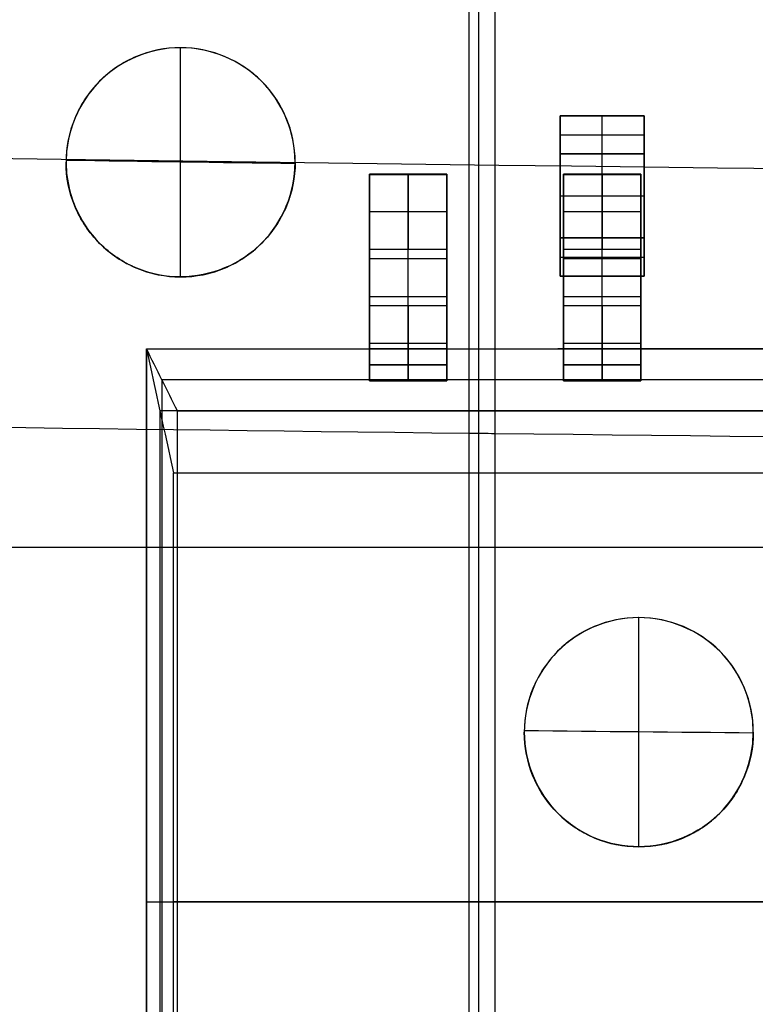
# Model space of a CAD drawing. Header units: millimetres. Extents: x -68 to 68, y -70 to 54.
# Tile 25 of 83: x -37.05 to -32.24, y -29.66 to -23.22. Entities that reach past the tile are written whole.
import ezdxf

# ---------------------------------------------------------------- set-up
doc = ezdxf.new("R2010")
doc.units = ezdxf.units.MM
doc.layers.add('Layer 01', color=7, linetype='Continuous', true_color=0x000000)

# ---------------------------------------------------------------- blocks, each defined once
blk = doc.blocks.new('Extruded-14.step')
at = {"layer": 'Layer 01', "color": 9, "true_color": 0xc0c0c0}
for p, q in [((-0.275, 0.125, 0.275), (0.275, 0.125, 0.275)), ((-0.275, -0.125, 0.275), (-0.275, 0.125, 0.275)), ((0, 0.125, 0.55), (0, 0.125)), ((0, -0.125), (0, 0.125)), ((0, -0.125, 0.55), (0, 0.125, 0.55)), ((0.275, -0.125, 0.275), (0.275, 0.125, 0.275)), ((-0.275, 0), (-0.275, 0, 0.55)), ((-0.275, 0), (0.275, 0)), ((-0.275, 0, 0.55), (0.275, 0, 0.55)), ((0.275, 0), (0.275, 0, 0.55)), ((-0.275, -0.125, 0.275), (0.275, -0.125, 0.275)), ((0, -0.125, 0.55), (0, -0.125))]:
    blk.add_line(p, q, dxfattribs=at)
for points in [[(-0.275, 0.125), (-0.275, 0.125, 0.275), (-0.275, 0.125, 0.55)], [(-0.275, 0.125, 0.55), (0, 0.125, 0.55), (0.275, 0.125, 0.55)], [(0.275, 0.125), (0, 0.125), (-0.275, 0.125)], [(-0.275, -0.125, 0.55), (-0.275, 0, 0.55), (-0.275, 0.125, 0.55)], [(-0.275, 0.125), (-0.275, 0), (-0.275, -0.125)], [(0.275, 0.125, 0.55), (0.275, 0.125, 0.275), (0.275, 0.125)], [(0.275, 0.125, 0.55), (0.275, 0, 0.55), (0.275, -0.125, 0.55)], [(0.275, -0.125), (0.275, 0), (0.275, 0.125)], [(0.275, -0.125, 0.55), (0, -0.125, 0.55), (-0.275, -0.125, 0.55)], [(-0.275, -0.125, 0.55), (-0.275, -0.125, 0.275), (-0.275, -0.125)], [(-0.275, -0.125), (0, -0.125), (0.275, -0.125)], [(0.275, -0.125, 0.55), (0.275, -0.125, 0.275), (0.275, -0.125)]]:
    blk.add_open_spline(points, degree=2, dxfattribs=at)
blk = doc.blocks.new('8035386624.step')
at = {"layer": 'Layer 01'}
blk.add_blockref('Extruded-14.step', (0, 0), dxfattribs=at)
blk = doc.blocks.new('Extruded-11.step')
at = {"layer": 'Layer 01', "color": 9, "true_color": 0xcfc9b5}
for p, q in [((-0.275, -0.275, 0.275), (-0.275, 0.275, 0.275)), ((-0.275, 0.275, 0.275), (0.275, 0.275, 0.275)), ((0, 0.275, 0.55), (0, 0.275)), ((0, -0.275), (0, 0.275)), ((0, -0.275, 0.55), (0, 0.275, 0.55)), ((0.275, -0.275, 0.275), (0.275, 0.275, 0.275)), ((-0.275, 0), (-0.275, 0, 0.55)), ((-0.275, 0), (0.275, 0)), ((-0.275, 0, 0.55), (0.275, 0, 0.55)), ((0.275, 0), (0.275, 0, 0.55)), ((-0.275, -0.275, 0.275), (0.275, -0.275, 0.275)), ((0, -0.275, 0.55), (0, -0.275))]:
    blk.add_line(p, q, dxfattribs=at)
for points in [[(-0.275, -0.275, 0.55), (-0.275, 0, 0.55), (-0.275, 0.275, 0.55)], [(-0.275, 0.275, 0.55), (-0.275, 0.275, 0.275), (-0.275, 0.275)], [(-0.275, 0.275), (-0.275, 0), (-0.275, -0.275)], [(-0.275, 0.275, 0.55), (0, 0.275, 0.55), (0.275, 0.275, 0.55)], [(0.275, 0.275), (0, 0.275), (-0.275, 0.275)], [(0.275, 0.275, 0.55), (0.275, 0.275, 0.275), (0.275, 0.275)], [(0.275, 0.275, 0.55), (0.275, 0, 0.55), (0.275, -0.275, 0.55)], [(0.275, -0.275), (0.275, 0), (0.275, 0.275)], [(-0.275, -0.275), (-0.275, -0.275, 0.275), (-0.275, -0.275, 0.55)], [(0.275, -0.275, 0.55), (0, -0.275, 0.55), (-0.275, -0.275, 0.55)], [(-0.275, -0.275), (0, -0.275), (0.275, -0.275)], [(0.275, -0.275, 0.55), (0.275, -0.275, 0.275), (0.275, -0.275)]]:
    blk.add_open_spline(points, degree=2, dxfattribs=at)
blk = doc.blocks.new('6272061424.step')
at = {"layer": 'Layer 01'}
blk.add_blockref('Extruded-11.step', (0, 0), dxfattribs=at)
blk = doc.blocks.new('C192.step')
at = {"layer": 'Layer 01'}
for name, p in [('8035386624.step', (26.76, -43.97, -2.1514)), ('6272061424.step', (26.76, -44.37, -2.1514)), ('8035386624.step', (26.76, -44.77, -2.1514))]:
    blk.add_blockref(name, p, dxfattribs=at)
blk = doc.blocks.new('S558-5999-U7-F.step')
at = {"layer": 'Layer 01', "color": 9, "true_color": 0xb8b8b8}
for p, q in [((-3.62, -6.159, 3.203), (-3.62, 6.159, 3.203)), ((-3.2138, 6.0704, 4.7597), (-3.2138, -6.0705, 4.7597)), ((-3.4168, 6.0576, 1.428), (-3.4168, -6.0574, 1.428)), ((0, 5.9808, 5.715), (0, -5.9808, 5.715)), ((0, -5.956, 0.254), (0, 5.956, 0.254)), ((-4.762, -3.429, 0.127), (-4.762, -2.921, 0.127)), ((-4.7615, -2.921, 0.254), (-4.7615, -3.429, 0.254)), ((-4.76, -2.921), (-4.76, -3.429)), ((-4.76, -3.429, 0.254), (-4.76, -2.921, 0.254)), ((-4.2224, -2.921, 1.5335), (-3.9594, -2.921, 1.5335)), ((-4.2076, -2.921, 1.5886), (-4.2076, -3.429, 1.5886)), ((-4.086, -2.921, 2.0424), (-4.086, -2.921, 1.0611)), ((-3.9617, -3.429, 1.523), (-3.9617, -2.921, 1.523)), ((-3.62, -3.429, 2.985), (-3.62, -2.921, 2.985)), ((-3.6199, -2.921, 3.0895), (-3.5596, -2.921, 3.0895)), ((-3.515, -2.921, 2.858), (-3.515, -3.429, 2.858)), ((-3.515, -2.921, 3.112), (-3.515, -2.921, 3.101)), ((-3.5147, -3.429, 3.112), (-3.5147, -2.921, 3.112)), ((-4.7613, -3.429), (-4.7613, -2.9674)), ((-4.7602, -3.175, 0.254), (-4.7628, -3.175, 0.254)), ((-4.762, -3.175), (-4.762, -3.175, 0.254)), ((-4.7619, -3.175), (-4.7601, -3.175)), ((-3.9002, -3.175, 2.7351), (-4.515, -3.175, 0.442)), ((-3.6545, -3.175, 2.6689), (-4.269, -3.175, 0.377)), ((-3.62, -3.175, 2.858), (-3.62, -3.175, 3.112)), ((-3.41, -3.175, 2.858), (-3.6199, -3.175, 2.858)), ((-3.6191, -3.175, 3.112), (-3.41, -3.175, 3.112)), ((-4.2223, -3.429, 1.5333), (-3.9591, -3.429, 1.5333)), ((-4.0865, -3.429, 2.04), (-4.0865, -3.429, 1.0578)), ((-3.6199, -3.429, 3.0893), (-3.5601, -3.429, 3.0893)), ((-3.515, -3.429, 3.112), (-3.515, -3.429, 3.101)), ((-4.762, -4.699, 0.127), (-4.762, -4.191, 0.127)), ((-4.7615, -4.191, 0.254), (-4.7615, -4.699, 0.254)), ((-4.7613, -4.699), (-4.7613, -4.2374)), ((-4.76, -4.699, 0.254), (-4.76, -4.191, 0.254)), ((-4.76, -4.191), (-4.76, -4.699)), ((-4.2224, -4.191, 1.5335), (-3.9594, -4.191, 1.5335)), ((-4.2076, -4.191, 1.5886), (-4.2076, -4.699, 1.5886)), ((-4.086, -4.191, 2.0424), (-4.086, -4.191, 1.0611)), ((-3.9617, -4.699, 1.523), (-3.9617, -4.191, 1.523)), ((-3.62, -4.699, 2.985), (-3.62, -4.191, 2.985)), ((-3.6199, -4.191, 3.0895), (-3.5596, -4.191, 3.0895)), ((-3.515, -4.191, 2.858), (-3.515, -4.699, 2.858)), ((-3.515, -4.699, 3.112), (-3.515, -4.191, 3.112)), ((-3.515, -4.191, 3.112), (-3.515, -4.191, 3.101)), ((-4.7602, -4.445, 0.254), (-4.7628, -4.445, 0.254)), ((-4.762, -4.445), (-4.762, -4.445, 0.254)), ((-4.7619, -4.445), (-4.7601, -4.445)), ((-3.9002, -4.445, 2.7351), (-4.515, -4.445, 0.442)), ((-3.6545, -4.445, 2.6689), (-4.269, -4.445, 0.377)), ((-3.62, -4.445, 2.858), (-3.62, -4.445, 3.112)), ((-3.41, -4.445, 2.858), (-3.6199, -4.445, 2.858)), ((-3.6199, -4.445, 3.112), (-3.41, -4.445, 3.112)), ((-4.2223, -4.699, 1.5333), (-3.9591, -4.699, 1.5333)), ((-4.0865, -4.699, 2.04), (-4.0865, -4.699, 1.0578)), ((-3.6199, -4.699, 3.0893), (-3.5601, -4.699, 3.0893)), ((-3.515, -4.699, 3.112), (-3.515, -4.699, 3.101)), ((-0.0001, -6.159, 3.804), (-0.0001, -5.9806, 5.7149)), ((0.0001, -6.1587, 2.602), (0.0001, -5.956, 0.254)), ((-3.4167, -6.0574, 1.428), (3.4168, -6.0574, 1.428)), ((3.2138, -6.0698, 4.7595), (-3.2138, -6.0698, 4.7595)), ((-3.62, -6.159, 3.203), (3.62, -6.159, 3.203)), ((0.0001, -6.159, 3.804), (0.0001, -6.159, 2.602))]:
    blk.add_line(p, q, dxfattribs=at)
at = {"layer": 'Layer 01', "color": 9, "true_color": 0xb8b8b8, "extrusion": (0, -1, 0)}
for centre, radius, start, end in [((-4.76, 0.508, 3.175), 0.508, 269.96812, 345.06134), ((-3.41, 2.604, 3.175), 0.254, 90, 165.14153), ((-4.76, 0.508, 4.445), 0.508, 269.96812, 345.06134), ((-3.41, 2.604, 4.445), 0.254, 90, 165.14153)]:
    blk.add_arc(centre, radius, start, end, dxfattribs=at)
at = {"layer": 'Layer 01', "color": 9, "true_color": 0xb8b8b8, "extrusion": (0, 1, 0)}
for centre, radius, start, end in [((4.76, 0.508, -3.175), 0.254, 195.07687, 270.06372), ((3.41, 2.604, -3.175), 0.508, 14.96781, 90), ((4.76, 0.508, -4.445), 0.254, 195.07687, 270.06372), ((3.41, 2.604, -4.445), 0.508, 14.96781, 90)]:
    blk.add_arc(centre, radius, start, end, dxfattribs=at)
at = {"layer": 'Layer 01', "color": 9, "true_color": 0xb8b8b8}
for points in [[(-3.6201, -6.1589, 2.602), (-3.6206, -2.053, 2.6019), (-3.6206, 2.053, 2.6019), (-3.6203, 6.159, 2.602)], [(-3.62, -6.1591, 3.804), (-3.62, -2.053, 3.804), (-3.62, 2.053, 3.804), (-3.6199, 6.159, 3.804)], [(-3.213, -5.9559, 0.254), (-3.213, -1.9853, 0.254), (-3.213, 1.9853, 0.254), (-3.2133, 5.956, 0.254)], [(-2.8073, -5.9814, 5.7151), (-2.8077, -1.994, 5.7153), (-2.8077, 1.994, 5.7153), (-2.8072, 5.9814, 5.715)], [(-4.763, -3.429, 0.254), (-4.763, -3.2597, 0.254), (-4.763, -3.0903, 0.254), (-4.7615, -2.921, 0.254)], [(-4.761, -2.921), (-4.762, -3.0903), (-4.762, -3.2597), (-4.7625, -3.429)], [(-4.761, -2.921), (-4.762, -2.921, 0.0847), (-4.762, -2.921, 0.1693), (-4.761, -2.921, 0.254)], [(-4.761, -2.921, 0.254), (-4.762, -3.0903, 0.254), (-4.762, -3.2597, 0.254), (-4.7613, -3.429, 0.254)], [(-4.7615, -2.921, 0.254), (-4.76, -3.0903, 0.254), (-4.76, -3.2597, 0.254), (-4.76, -3.429, 0.254)], [(-4.7613, -3.429), (-4.76, -3.2597), (-4.76, -3.0903), (-4.761, -2.921)], [(-4.7613, -3.429, 0.254), (-4.76, -3.2597, 0.254), (-4.76, -3.0903, 0.254), (-4.761, -2.921, 0.254)], [(-4.76, -3.429), (-4.76, -3.2597), (-4.76, -3.0903), (-4.761, -2.921)], [(-4.5149, -2.921, 0.442), (-4.515, -3.0903, 0.442), (-4.515, -3.2597, 0.442), (-4.5149, -3.429, 0.442)], [(-4.5149, -2.921, 0.442), (-4.3101, -2.921, 1.2064), (-4.1051, -2.921, 1.9707), (-3.9005, -2.921, 2.7351)], [(-3.655, -2.921, 2.669), (-3.8598, -2.921, 1.905), (-4.0647, -2.921, 1.1411), (-4.2692, -2.921, 0.3771)], [(-4.2692, -2.921, 0.3771), (-4.2692, -3.0903, 0.377), (-4.2692, -3.2597, 0.377), (-4.2691, -3.429, 0.377)], [(-3.9005, -2.921, 2.7351), (-3.9008, -3.0903, 2.7352), (-3.9008, -3.2597, 2.7352), (-3.9004, -3.429, 2.7351)], [(-3.9005, -2.921, 2.7351), (-3.8615, -2.921, 2.8821), (-3.7583, -2.921, 3.0041), (-3.6195, -2.921, 3.067)], [(-3.655, -2.921, 2.669), (-3.6545, -3.0903, 2.6689), (-3.6545, -3.2597, 2.6689), (-3.655, -3.429, 2.669)], [(-3.62, -3.429, 2.858), (-3.62, -3.2597, 2.858), (-3.62, -3.0903, 2.858), (-3.6195, -2.921, 2.858)], [(-3.6195, -2.921, 3.112), (-3.62, -2.921, 3.097), (-3.62, -2.921, 3.082), (-3.6195, -2.921, 3.067)], [(-3.6195, -2.921, 2.858), (-3.5493, -2.921, 2.858), (-3.4797, -2.921, 2.858), (-3.41, -2.921, 2.858)], [(-3.41, -2.921, 3.112), (-3.4797, -2.921, 3.112), (-3.5493, -2.921, 3.112), (-3.6195, -2.921, 3.112)], [(-3.6195, -3.429, 3.112), (-3.619, -3.2597, 3.112), (-3.619, -3.0903, 3.112), (-3.6195, -2.921, 3.112)], [(-3.6195, -2.921, 3.067), (-3.619, -2.921, 2.9973), (-3.619, -2.921, 2.9277), (-3.6195, -2.921, 2.858)], [(-3.41, -2.921, 3.112), (-3.4818, -2.921, 3.112), (-3.5536, -2.921, 3.0966), (-3.6195, -2.921, 3.067)], [(-3.41, -2.921, 2.858), (-3.41, -3.0903, 2.858), (-3.41, -3.2597, 2.858), (-3.41, -3.429, 2.858)], [(-3.41, -3.429, 3.112), (-3.41, -3.2597, 3.112), (-3.41, -3.0903, 3.112), (-3.41, -2.921, 3.112)], [(-4.76, -3.429, 0.254), (-4.762, -3.429, 0.254), (-4.761, -3.429, 0.254), (-4.763, -3.429, 0.254)], [(-4.7613, -3.429, 0.254), (-4.763, -3.429, 0.1693), (-4.763, -3.429, 0.0847), (-4.7613, -3.429)], [(-4.7625, -3.429), (-4.761, -3.429), (-4.762, -3.429), (-4.76, -3.429)], [(-3.9004, -3.429, 2.7351), (-4.1049, -3.429, 1.9706), (-4.3099, -3.429, 1.2063), (-4.5149, -3.429, 0.442)], [(-4.2691, -3.429, 0.377), (-4.0642, -3.429, 1.141), (-3.8593, -3.429, 1.9049), (-3.655, -3.429, 2.669)], [(-3.62, -3.429, 3.0666), (-3.7581, -3.429, 3.0039), (-3.8614, -3.429, 2.8825), (-3.9004, -3.429, 2.7351)], [(-3.41, -3.429, 2.858), (-3.48, -3.429, 2.858), (-3.55, -3.429, 2.858), (-3.62, -3.429, 2.858)], [(-3.62, -3.429, 2.858), (-3.62, -3.429, 2.9275), (-3.62, -3.429, 2.997), (-3.62, -3.429, 3.0666)], [(-3.62, -3.429, 3.0666), (-3.5543, -3.429, 3.0964), (-3.4822, -3.429, 3.112), (-3.41, -3.429, 3.112)], [(-3.62, -3.429, 3.0666), (-3.62, -3.429, 3.0817), (-3.62, -3.429, 3.0969), (-3.6195, -3.429, 3.112)], [(-3.6195, -3.429, 3.112), (-3.55, -3.429, 3.112), (-3.48, -3.429, 3.112), (-3.41, -3.429, 3.112)], [(-4.763, -4.699, 0.254), (-4.763, -4.5297, 0.254), (-4.763, -4.3603, 0.254), (-4.7615, -4.191, 0.254)], [(-4.761, -4.191), (-4.762, -4.3603), (-4.762, -4.5297), (-4.7625, -4.699)], [(-4.761, -4.191), (-4.762, -4.191, 0.0847), (-4.762, -4.191, 0.1693), (-4.761, -4.191, 0.254)], [(-4.761, -4.191, 0.254), (-4.762, -4.3603, 0.254), (-4.762, -4.5297, 0.254), (-4.7613, -4.699, 0.254)], [(-4.7615, -4.191, 0.254), (-4.76, -4.3603, 0.254), (-4.76, -4.5297, 0.254), (-4.76, -4.699, 0.254)], [(-4.7613, -4.699, 0.254), (-4.76, -4.5297, 0.254), (-4.76, -4.3603, 0.254), (-4.761, -4.191, 0.254)], [(-4.7613, -4.699), (-4.76, -4.5297), (-4.76, -4.3603), (-4.761, -4.191)], [(-4.76, -4.699), (-4.76, -4.5297), (-4.76, -4.3603), (-4.761, -4.191)], [(-4.5149, -4.191, 0.442), (-4.515, -4.3603, 0.442), (-4.515, -4.5297, 0.442), (-4.5149, -4.699, 0.442)], [(-4.5149, -4.191, 0.442), (-4.3101, -4.191, 1.2064), (-4.1051, -4.191, 1.9707), (-3.9005, -4.191, 2.7351)], [(-3.655, -4.191, 2.669), (-3.8598, -4.191, 1.905), (-4.0647, -4.191, 1.1411), (-4.2692, -4.191, 0.3771)], [(-4.2692, -4.191, 0.3771), (-4.2692, -4.3603, 0.377), (-4.2692, -4.5297, 0.377), (-4.2691, -4.699, 0.377)], [(-3.9005, -4.191, 2.7351), (-3.9008, -4.3603, 2.7352), (-3.9008, -4.5297, 2.7352), (-3.9004, -4.699, 2.7351)], [(-3.9005, -4.191, 2.7351), (-3.8615, -4.191, 2.8821), (-3.7583, -4.191, 3.0041), (-3.6195, -4.191, 3.067)], [(-3.655, -4.191, 2.669), (-3.6545, -4.3603, 2.6689), (-3.6545, -4.5297, 2.6689), (-3.655, -4.699, 2.669)], [(-3.62, -4.699, 2.858), (-3.62, -4.5297, 2.858), (-3.62, -4.3603, 2.858), (-3.6195, -4.191, 2.858)], [(-3.6195, -4.191, 3.112), (-3.62, -4.3603, 3.112), (-3.62, -4.5297, 3.112), (-3.6195, -4.699, 3.112)], [(-3.6195, -4.191, 3.067), (-3.62, -4.191, 3.082), (-3.62, -4.191, 3.097), (-3.6195, -4.191, 3.112)], [(-3.6195, -4.191, 3.067), (-3.619, -4.191, 2.9973), (-3.619, -4.191, 2.9277), (-3.6195, -4.191, 2.858)], [(-3.6195, -4.191, 2.858), (-3.5493, -4.191, 2.858), (-3.4797, -4.191, 2.858), (-3.41, -4.191, 2.858)], [(-3.41, -4.191, 3.112), (-3.4797, -4.191, 3.112), (-3.5493, -4.191, 3.112), (-3.6195, -4.191, 3.112)], [(-3.41, -4.191, 3.112), (-3.4818, -4.191, 3.112), (-3.5536, -4.191, 3.0966), (-3.6195, -4.191, 3.067)], [(-3.41, -4.699, 2.858), (-3.41, -4.5297, 2.858), (-3.41, -4.3603, 2.858), (-3.41, -4.191, 2.858)], [(-3.41, -4.699, 3.112), (-3.41, -4.5297, 3.112), (-3.41, -4.3603, 3.112), (-3.41, -4.191, 3.112)], [(-4.76, -4.699, 0.254), (-4.762, -4.699, 0.254), (-4.761, -4.699, 0.254), (-4.763, -4.699, 0.254)], [(-4.7613, -4.699, 0.254), (-4.763, -4.699, 0.1693), (-4.763, -4.699, 0.0847), (-4.7613, -4.699)], [(-4.7625, -4.699), (-4.761, -4.699), (-4.762, -4.699), (-4.76, -4.699)], [(-3.9004, -4.699, 2.7351), (-4.1049, -4.699, 1.9706), (-4.3099, -4.699, 1.2063), (-4.5149, -4.699, 0.442)], [(-4.2691, -4.699, 0.377), (-4.0642, -4.699, 1.141), (-3.8593, -4.699, 1.9049), (-3.655, -4.699, 2.669)], [(-3.62, -4.699, 3.0666), (-3.7581, -4.699, 3.0039), (-3.8614, -4.699, 2.8825), (-3.9004, -4.699, 2.7351)], [(-3.41, -4.699, 2.858), (-3.48, -4.699, 2.858), (-3.55, -4.699, 2.858), (-3.62, -4.699, 2.858)], [(-3.62, -4.699, 2.858), (-3.62, -4.699, 2.9275), (-3.62, -4.699, 2.997), (-3.62, -4.699, 3.0666)], [(-3.62, -4.699, 3.0666), (-3.5543, -4.699, 3.0964), (-3.4822, -4.699, 3.112), (-3.41, -4.699, 3.112)], [(-3.6195, -4.699, 3.112), (-3.62, -4.699, 3.0969), (-3.62, -4.699, 3.0817), (-3.62, -4.699, 3.0666)], [(-3.6195, -4.699, 3.112), (-3.55, -4.699, 3.112), (-3.48, -4.699, 3.112), (-3.41, -4.699, 3.112)], [(-3.213, -5.9559, 0.254), (-3.3489, -6.0235, 1.0366), (-3.4847, -6.0913, 1.8193), (-3.6201, -6.1589, 2.602)], [(-3.62, -6.1591, 3.804), (-3.3492, -6.1001, 4.4411), (-3.0785, -6.041, 5.0782), (-2.8073, -5.9814, 5.7151)], [(3.2133, -5.956, 0.254), (1.071, -5.956, 0.254), (-1.071, -5.956, 0.254), (-3.213, -5.9559, 0.254)], [(2.8072, -5.9814, 5.715), (0.9357, -5.9806, 5.7149), (-0.9357, -5.9806, 5.7149), (-2.8073, -5.9814, 5.7151)], [(3.6203, -6.159, 2.602), (1.2067, -6.1587, 2.602), (-1.2067, -6.1587, 2.602), (-3.6201, -6.1589, 2.602)], [(-3.6201, -6.1589, 2.602), (-3.62, -6.159, 3.0027), (-3.62, -6.159, 3.4033), (-3.62, -6.1591, 3.804)], [(3.6199, -6.159, 3.804), (1.2067, -6.159, 3.804), (-1.2067, -6.159, 3.804), (-3.62, -6.1591, 3.804)]]:
    blk.add_open_spline(points, degree=3, dxfattribs=at)
for points, knots in [([(-4.2692, -2.921, 0.3771), (-4.284, -2.921, 0.3216), (-4.3065, -2.921, 0.2712), (-4.3669, -2.921, 0.1805), (-4.4065, -2.921, 0.1391), (-4.5386, -2.921, 0.0373), (-4.6477, -2.921), (-4.761, -2.921)], [0, 0, 0, 0, 0.1685562, 0.1685562, 0.3371123, 0.3371123, 0.6742247, 0.6742247, 0.6742247, 0.6742247]), ([(-4.761, -2.921, 0.254), (-4.7028, -2.921, 0.254), (-4.651, -2.921, 0.2717), (-4.56, -2.921, 0.3411), (-4.5297, -2.921, 0.3863), (-4.5149, -2.921, 0.442)], [0, 0, 0, 0, 0.1697035, 0.1697035, 0.3394069, 0.3394069, 0.3394069, 0.3394069]), ([(-3.41, -2.921, 2.858), (-3.4674, -2.921, 2.858), (-3.5193, -2.921, 2.8402), (-3.6105, -2.921, 2.7704), (-3.6407, -2.921, 2.725), (-3.655, -2.921, 2.669)], [0, 0, 0, 0, 0.1697171, 0.1697171, 0.3394343, 0.3394343, 0.3394343, 0.3394343]), ([(-4.5149, -3.429, 0.442), (-4.5296, -3.429, 0.3867), (-4.5601, -3.429, 0.3413), (-4.6509, -3.429, 0.2715), (-4.7024, -3.429, 0.254), (-4.7613, -3.429, 0.254)], [0, 0, 0, 0, 0.1698344, 0.1698344, 0.3396688, 0.3396688, 0.3396688, 0.3396688]), ([(-4.7613, -3.429), (-4.7026, -3.429), (-4.6481, -3.429, 0.0088), (-4.5449, -3.429, 0.0438), (-4.4947, -3.429, 0.0713), (-4.3623, -3.429, 0.1728), (-4.2981, -3.429, 0.2685), (-4.2691, -3.429, 0.377)], [0, 0, 0, 0, 0.1686216, 0.1686216, 0.3372431, 0.3372431, 0.6744863, 0.6744863, 0.6744863, 0.6744863]), ([(-3.655, -3.429, 2.669), (-3.6408, -3.429, 2.7246), (-3.6103, -3.429, 2.7702), (-3.5194, -3.429, 2.8404), (-3.4678, -3.429, 2.858), (-3.41, -3.429, 2.858)], [0, 0, 0, 0, 0.1697172, 0.1697172, 0.3394345, 0.3394345, 0.3394345, 0.3394345]), ([(-4.2692, -4.191, 0.3771), (-4.284, -4.191, 0.3216), (-4.3065, -4.191, 0.2712), (-4.3669, -4.191, 0.1805), (-4.4065, -4.191, 0.1391), (-4.5386, -4.191, 0.0373), (-4.6477, -4.191), (-4.761, -4.191)], [0, 0, 0, 0, 0.1685562, 0.1685562, 0.3371123, 0.3371123, 0.6742247, 0.6742247, 0.6742247, 0.6742247]), ([(-4.761, -4.191, 0.254), (-4.7028, -4.191, 0.254), (-4.651, -4.191, 0.2717), (-4.56, -4.191, 0.3411), (-4.5297, -4.191, 0.3863), (-4.5149, -4.191, 0.442)], [0, 0, 0, 0, 0.1697035, 0.1697035, 0.3394069, 0.3394069, 0.3394069, 0.3394069]), ([(-3.41, -4.191, 2.858), (-3.4674, -4.191, 2.858), (-3.5193, -4.191, 2.8402), (-3.6105, -4.191, 2.7704), (-3.6407, -4.191, 2.725), (-3.655, -4.191, 2.669)], [0, 0, 0, 0, 0.1697171, 0.1697171, 0.3394343, 0.3394343, 0.3394343, 0.3394343]), ([(-4.5149, -4.699, 0.442), (-4.5296, -4.699, 0.3867), (-4.5601, -4.699, 0.3413), (-4.6509, -4.699, 0.2715), (-4.7024, -4.699, 0.254), (-4.7613, -4.699, 0.254)], [0, 0, 0, 0, 0.1698344, 0.1698344, 0.3396688, 0.3396688, 0.3396688, 0.3396688]), ([(-4.7613, -4.699), (-4.7026, -4.699), (-4.6481, -4.699, 0.0088), (-4.5449, -4.699, 0.0438), (-4.4947, -4.699, 0.0713), (-4.3623, -4.699, 0.1728), (-4.2981, -4.699, 0.2685), (-4.2691, -4.699, 0.377)], [0, 0, 0, 0, 0.1686216, 0.1686216, 0.3372431, 0.3372431, 0.6744863, 0.6744863, 0.6744863, 0.6744863]), ([(-3.655, -4.699, 2.669), (-3.6408, -4.699, 2.7246), (-3.6103, -4.699, 2.7702), (-3.5194, -4.699, 2.8404), (-3.4678, -4.699, 2.858), (-3.41, -4.699, 2.858)], [0, 0, 0, 0, 0.1697172, 0.1697172, 0.3394345, 0.3394345, 0.3394345, 0.3394345])]:
    blk.add_open_spline(points, degree=3, knots=knots, dxfattribs=at)
blk = doc.blocks.new('M10.step')
at = {"layer": 'Layer 01', "rotation": 270.0000006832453}
blk.add_blockref('S558-5999-U7-F.step', (29.9351, -48.9901), dxfattribs=at)
blk = doc.blocks.new('MC403-X_A_090322_MultipleBody.step')
at = {"layer": 'Layer 01'}
for name in ['C192.step', 'M10.step']:
    blk.add_blockref(name, (0, 0), dxfattribs=at)
blk = doc.blocks.new('MC403-X_A_090322_MultipleBody 090322')
at = {"layer": 'Layer 01'}
blk.add_blockref('MC403-X_A_090322_MultipleBody.step', (0, 0), dxfattribs=at)
blk = doc.blocks.new('TRO-13-001 MC403 CASTING270122')
at = {"layer": 'Layer 01', "color": 7, "true_color": 0xdde8ff}
for p, q in [((-34.0473, -44.3242, -11.9), (-34.0473, -18.9451, -11.9)), ((-21.2, -26.6713, -9.5), (-57.352, -26.6713, -9.5))]:
    blk.add_line(p, q, dxfattribs=at)
blk = doc.blocks.new('TRO-13-003 MC403 FRONT CASING270122')
at = {"layer": 'Layer 01', "color": 254, "true_color": 0xcad1ee}
for p, q in [((-36, -23.4, 19.7678), (-36, -23.4, 20.0686)), ((-36, -24.9, 19.6671), (-36, -24.9, 19.968)), ((-33, -27.13, 19.6154), (-33, -27.13, 19.9162)), ((-33, -28.63, 19.5147), (-33, -28.63, 19.8155))]:
    blk.add_line(p, q, dxfattribs=at)
for centre, start, end in [((-36, -24.15, 19.8841), 0, 180), ((-36, -24.15, 19.852), 180, 0), ((-33, -27.88, 19.7321), 0, 180), ((-33, -27.88, 19.6991), 180, 0)]:
    blk.add_arc(centre, 0.75, start, end, dxfattribs=at)
for points, degree in [([(-34.1133, 3.7976, 21.9568), (-34.1133, -15.2287, 20.6797), (-34.1133, -34.2549, 19.4026), (-34.1133, -53.2812, 18.1255)], 3), ([(-33.9432, 3.7918, 21.9619), (-33.9432, -15.2344, 20.6848), (-33.9432, -34.2606, 19.4077), (-33.9432, -53.2868, 18.1306)], 3), ([(-36.0024, -23.4, 19.7677), (-36.0024, -23.9, 19.7341), (-36.0024, -24.4, 19.7006), (-36.0024, -24.9, 19.667)], 3), ([(-2.4141, -24.3453, 17.6087), (-22.7797, -24.3365, 17.5626), (-43.1454, -24.2071, 16.9345), (-63.5114, -23.4804, 15.7562)], 3), ([(-36.75, -24.15, 19.9925), (-36.75, -24.15, 19.8421), (-36.75, -24.15, 19.6916)], 2), ([(-35.2501, -24.159, 19.7421), (-35.75, -24.1522, 19.7259), (-36.25, -24.1451, 19.7093), (-36.7499, -24.1379, 19.6924)], 3), ([(-35.25, -24.15, 19.7427), (-35.25, -24.15, 19.8931), (-35.25, -24.15, 20.0436)], 2), ([(-33.0023, -27.13, 19.6153), (-33.0023, -27.63, 19.5817), (-33.0023, -28.13, 19.5482), (-33.0023, -28.63, 19.5146)], 3), ([(-33.75, -27.88, 19.8422), (-33.75, -27.88, 19.6917), (-33.75, -27.88, 19.5413)], 2), ([(-32.25, -27.8855, 19.5878), (-32.75, -27.8809, 19.5728), (-33.25, -27.8761, 19.5576), (-33.7499, -27.8711, 19.5419)], 3), ([(-32.25, -27.88, 19.5882), (-32.25, -27.88, 19.7386), (-32.25, -27.88, 19.889)], 2)]:
    blk.add_open_spline(points, degree=degree, dxfattribs=at)
for points, knots in [([(-35.25, -24.15, 20.0436), (-35.25, -23.952, 20.0569), (-35.3313, -23.7577, 20.0672), (-35.6089, -23.4806, 20.0765), (-35.8038, -23.3996, 20.0753), (-36.1005, -23.4002, 20.0652), (-36.198, -23.42, 20.0605), (-36.3791, -23.4955, 20.0493), (-36.4623, -23.5514, 20.0426), (-36.6691, -23.7589, 20.0216), (-36.75, -23.9544, 20.0056), (-36.75, -24.15, 19.9925)], [-2.408078, -2.408078, -2.408078, -2.408078, -1.806059, -1.806059, -1.204039, -1.204039, -0.903029, -0.903029, -0.60202, -0.60202, 0, 0, 0, 0]), ([(-35.25, -24.15, 19.7427), (-35.25, -24.051, 19.7494), (-35.2695, -23.9538, 19.7553), (-35.3448, -23.772, 19.7649), (-35.4005, -23.6888, 19.7687), (-35.6084, -23.481, 19.7756), (-35.8047, -23.3998, 19.7744), (-36.0985, -23.4001, 19.7644), (-36.1968, -23.4196, 19.7598), (-36.3784, -23.495, 19.7485), (-36.4608, -23.5501, 19.7419), (-36.6007, -23.6901, 19.7277), (-36.6555, -23.7726, 19.7202), (-36.7306, -23.9541, 19.7055), (-36.75, -24.0522, 19.6982), (-36.75, -24.15, 19.6916)], [0, 0, 0, 0, 0.298224, 0.298224, 0.596447, 0.596447, 1.192895, 1.192895, 1.491119, 1.491119, 1.789342, 1.789342, 2.087566, 2.087566, 2.38579, 2.38579, 2.38579, 2.38579]), ([(-35.25, -24.15, 20.0436), (-35.25, -24.249, 20.0369), (-35.2695, -24.3461, 20.0298), (-35.3446, -24.5276, 20.0151), (-35.4002, -24.6107, 20.0076), (-35.6074, -24.8183, 19.9867), (-35.8031, -24.8997, 19.9747), (-36.0967, -24.9001, 19.9646), (-36.1953, -24.8808, 19.9626), (-36.3771, -24.8057, 19.9614), (-36.46, -24.7506, 19.9622), (-36.6002, -24.6106, 19.9668), (-36.6553, -24.5279, 19.9704), (-36.7306, -24.3459, 19.98), (-36.75, -24.2478, 19.9859), (-36.75, -24.15, 19.9925)], [0, 0, 0, 0, 0.298205, 0.298205, 0.59641, 0.59641, 1.192821, 1.192821, 1.491026, 1.491026, 1.789231, 1.789231, 2.087436, 2.087436, 2.385642, 2.385642, 2.385642, 2.385642]), ([(-36.75, -24.15, 19.6916), (-36.75, -24.3456, 19.6785), (-36.669, -24.5415, 19.6682), (-36.4615, -24.7493, 19.6614), (-36.378, -24.8052, 19.6605), (-36.1964, -24.8805, 19.6617), (-36.0988, -24.9, 19.6637), (-35.9008, -24.9, 19.6705), (-35.8034, -24.8804, 19.6751), (-35.6217, -24.805, 19.6863), (-35.5386, -24.7493, 19.6928), (-35.3313, -24.5419, 19.7137), (-35.25, -24.348, 19.7294), (-35.25, -24.15, 19.7427)], [0, 0, 0, 0, 0.599195, 0.599195, 0.898793, 0.898793, 1.198391, 1.198391, 1.497989, 1.497989, 1.797586, 1.797586, 2.396782, 2.396782, 2.396782, 2.396782]), ([(-1.1158, -26.0795, 20.5012), (-12.0583, -26.078, 20.4897), (-23.0007, -26.0528, 20.31), (-33.9999, -25.9259, 19.9653), (-34.0566, -25.9253, 19.9635), (-44.4284, -25.8047, 19.6369), (-54.7435, -25.5946, 19.1672), (-65.0587, -25.2297, 18.5569)], [68.716929, 68.716929, 68.716929, 68.716929, 101.592686, 101.592686, 101.763054, 101.763054, 132.754019, 132.754019, 132.754019, 132.754019]), ([(-32.25, -27.88, 19.889), (-32.25, -27.682, 19.9023), (-32.3313, -27.4878, 19.9128), (-32.6089, -27.2107, 19.9229), (-32.8037, -27.1296, 19.9223), (-33.1004, -27.1302, 19.913), (-33.1979, -27.15, 19.9086), (-33.3791, -27.2255, 19.8979), (-33.4623, -27.2814, 19.8915), (-33.6691, -27.4889, 19.871), (-33.75, -27.6844, 19.8553), (-33.75, -27.88, 19.8422)], [-2.407962, -2.407962, -2.407962, -2.407962, -1.805971, -1.805971, -1.203981, -1.203981, -0.902986, -0.902986, -0.60199, -0.60199, 0, 0, 0, 0]), ([(-32.25, -27.88, 19.5882), (-32.25, -27.781, 19.5948), (-32.2695, -27.6838, 19.6007), (-32.3448, -27.5021, 19.6106), (-32.4005, -27.4188, 19.6145), (-32.6084, -27.211, 19.6221), (-32.8046, -27.1299, 19.6215), (-33.0985, -27.1301, 19.6123), (-33.1968, -27.1496, 19.6079), (-33.3783, -27.225, 19.5971), (-33.4608, -27.28, 19.5908), (-33.6007, -27.4201, 19.577), (-33.6555, -27.5026, 19.5697), (-33.7306, -27.6841, 19.5551), (-33.75, -27.7822, 19.5479), (-33.75, -27.88, 19.5413)], [0, 0, 0, 0, 0.29821, 0.29821, 0.596419, 0.596419, 1.192839, 1.192839, 1.491048, 1.491048, 1.789258, 1.789258, 2.087468, 2.087468, 2.385677, 2.385677, 2.385677, 2.385677]), ([(-32.25, -27.88, 19.889), (-32.25, -27.979, 19.8823), (-32.2695, -28.0761, 19.8752), (-32.3446, -28.2576, 19.8607), (-32.4002, -28.3407, 19.8535), (-32.6074, -28.5483, 19.8332), (-32.8031, -28.6297, 19.8217), (-33.0968, -28.6301, 19.8125), (-33.1953, -28.6108, 19.8107), (-33.3772, -28.5357, 19.81), (-33.46, -28.4806, 19.8111), (-33.6002, -28.3405, 19.816), (-33.6553, -28.2578, 19.8198), (-33.7306, -28.0759, 19.8296), (-33.75, -27.9778, 19.8356), (-33.75, -27.88, 19.8422)], [0, 0, 0, 0, 0.298192, 0.298192, 0.596384, 0.596384, 1.192769, 1.192769, 1.490961, 1.490961, 1.789153, 1.789153, 2.087345, 2.087345, 2.385537, 2.385537, 2.385537, 2.385537]), ([(-33.75, -27.88, 19.5413), (-33.75, -28.0756, 19.5282), (-33.669, -28.2715, 19.5176), (-33.4615, -28.4792, 19.5103), (-33.3781, -28.5351, 19.5092), (-33.1965, -28.6105, 19.5098), (-33.0989, -28.63, 19.5116), (-32.9008, -28.63, 19.5178), (-32.8035, -28.6104, 19.5221), (-32.6217, -28.535, 19.5328), (-32.5387, -28.4794, 19.5391), (-32.3313, -28.2719, 19.5594), (-32.25, -28.078, 19.5749), (-32.25, -27.88, 19.5882)], [0, 0, 0, 0, 0.599167, 0.599167, 0.89875, 0.89875, 1.198334, 1.198334, 1.497917, 1.497917, 1.797501, 1.797501, 2.396668, 2.396668, 2.396668, 2.396668])]:
    blk.add_open_spline(points, degree=3, knots=knots, dxfattribs=at)

msp = doc.modelspace()

# ---------------------------------------------------------------- block references
at = {"layer": 'Layer 01'}
for name, p in [('TRO-13-001 MC403 CASTING270122', (0, 0)), ('TRO-13-003 MC403 FRONT CASING270122', (0, 0)), ('MC403-X_A_090322_MultipleBody 090322', (-60, 20, 1.6014))]:
    msp.add_blockref(name, p, dxfattribs=at)

doc.saveas('drawing.dxf')
